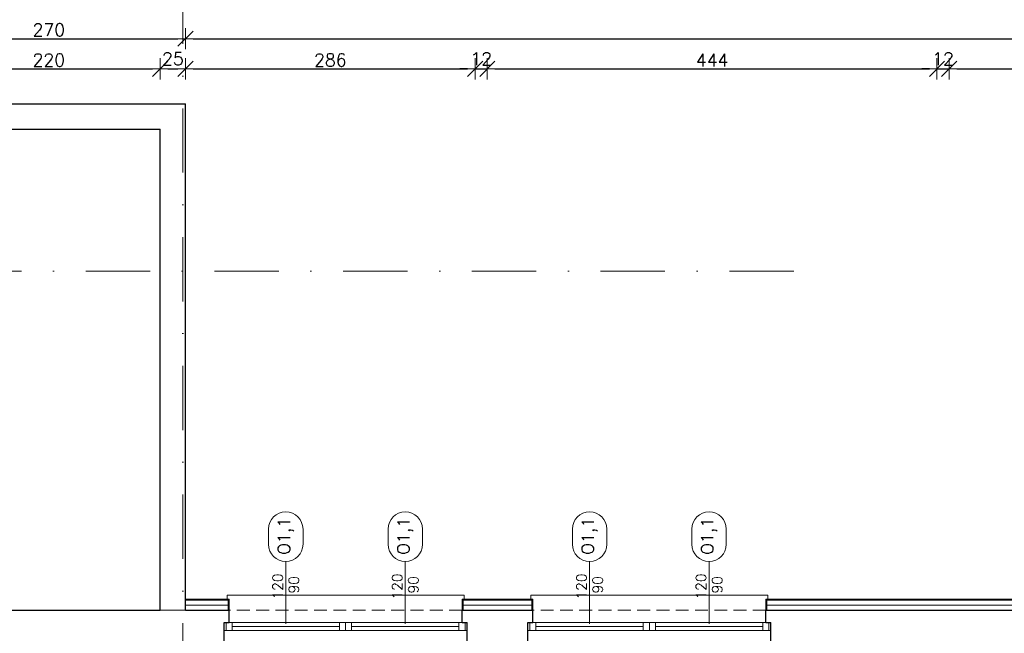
# Model space of a CAD drawing. Header units: millimetres. Extents: x 28291 to 177760, y -399809 to -170937.
# Tile 170 of 256: x 53030 to 54002, y -194336 to -193731. Entities that reach past the tile are written whole.
import ezdxf
from ezdxf.enums import TextEntityAlignment as Align

# ---------------------------------------------------------------- set-up
doc = ezdxf.new("R2010")
doc.units = ezdxf.units.MM
doc.linetypes.add('DASHDOT', pattern=[25.4, 12.7, -6.35, 0, -6.35])
doc.linetypes.add('HIDDEN', pattern=[9.525, 6.35, -3.175])
doc.layers.get('0').update_dxf_attribs({"lineweight": 0})
for name, color, linetype, lineweight, true_color in [('!! 0_ Istn-okna - wymienione', 9, 'Continuous', 13, 0x808080), ('!! 0_Opis_okna - zrealizowane', 7, 'Continuous', 15, 0xb3b3b3), ('!! 1_tynk zewn nowy wykon.', 7, 'Continuous', 13, 0x949494), ('!! 2_remont ocieplenie wykon', 7, 'Continuous', 13, 0x949494)]:
    doc.layers.add(name, color=color, linetype=linetype, lineweight=lineweight, true_color=true_color)
for name, color, linetype, lineweight in [('!! 0_ Istn-sciany', 3, 'Continuous', 30), ('!! 0_ Istn-widok', 1, 'Continuous', 15), ('!! 0_Istn-cienka', 4, 'Continuous', 9), ('!! wymiary osi', 250, 'Continuous', 9), ('0-osie-liniA', 14, 'DASHDOT', 5)]:
    doc.layers.add(name, color=color, linetype=linetype, lineweight=lineweight)
doc.styles.add('ARCHETYP', font='romans.shx', dxfattribs={"height": 15})
doc.styles.add('TXT', font='simplex.shx')
doc.linetypes.add('ZIGZAG', pattern='A,0.00254,-5.08,[131,ltypeshp.shx,S=5.08,R=0,X=-5.08,Y=0],-10.16,[131,ltypeshp.shx,S=5.08,R=180,X=5.08,Y=0],-5.08', length=20.32254)
doc.dimstyles.new('DIM50', dxfattribs={"dimscale": 5, "dimtxt": 2.5, "dimasz": 1.5, "dimexe": 0, "dimexo": 0, "dimgap": 0.5, "dimtad": 1, "dimdec": 4, "dimrnd": 0.5, "dimdsep": 46, "dimtxsty": 'TXT', "dimblk1": 'TICK1', "dimblk2": 'TICK1', "dimsah": 1, "dimcen": 0, "dimse1": 1, "dimse2": 1, "dimclrd": 1, "dimclre": 7, "dimclrt": 9, "dimadec": 0, "dimazin": 0, "dimtfac": 1, "dimtdec": 4, "dimtmove": 2, "dimatfit": 3, "dimldrblk": 'TICK1', "dimfxl": 1, "dimtolj": 1, "dimarcsym": 0})

# ---------------------------------------------------------------- blocks, each defined once
blk = doc.blocks.new('BLOK OSI')
at = {"layer": '0-osie-liniA', "ltscale": 5}
for points in [[(53191.21142, -193626.89479), (53191.21142, -199860.81919)], [(51570.03302, -194041.7797), (53810.60983, -194041.7797)]]:
    blk.add_lwpolyline(points, dxfattribs=at)
blk = doc.blocks.new('1_ok-opis')
blk.add_line((0, 111.61), (0, 50))
for points in [[(-17, 128.61), (-17, 143.61)], [(17, 128.61), (17, 143.61)]]:
    blk.add_lwpolyline(points)
for centre, start, end in [((0, 143.61), 0, 180), ((0, 128.61), 180, 0)]:
    blk.add_arc(centre, 17, start, end)
at = {"style": 'ARCHETYP'}
for tag, height, rotation, p in [('NR', 12, 90, (0, 136.9)), ('NR', 12, 270, (0, 136.9)), ('SZEROKOŚĆ', 10, 90, (-8, 78.29)), ('WYSOKOŚĆ', 10, 270, (-8, 78.29)), ('WYSOKOŚĆ', 10, 90, (8, 78.29)), ('SZEROKOŚĆ', 10, 270, (8, 78.29))]:
    blk.add_attdef(tag, text='', height=height, rotation=rotation, dxfattribs=at).set_placement(p, align=Align.MIDDLE)
blk = doc.blocks.new('TICK1')
at = {"color": 0}
for p, q in [((0, -1.4), (0, 1.4)), ((0, 0), (-1, 0))]:
    blk.add_line(p, q, dxfattribs=at)
at = {"color": 2}
blk.add_line((-1, -1), (1, 1), dxfattribs=at)
blk = doc.blocks.new('*D2225')
at = {"layer": '!! wymiary osi', "color": 1, "lineweight": -2, "transparency": 16777216}
blk.add_line((52931.21, -193749.32), (53186.21, -193749.32), dxfattribs=at)
at = {"layer": 'DEFPOINTS', "color": 0, "transparency": 16777216}
for p in [(53193.71, -193749.32), (52923.71, -193904.59), (53193.71, -193904.59)]:
    blk.add_point(p, dxfattribs=at)
at = {"layer": '!! wymiary osi', "color": 1, "lineweight": -2, "transparency": 16777216, "xscale": 7.5, "yscale": 7.5, "zscale": 7.5, "rotation": 180}
blk.add_blockref('TICK1', (52923.71, -193749.32), dxfattribs=at)
at = {"layer": '!! wymiary osi', "color": 1, "lineweight": -2, "transparency": 16777216, "xscale": 7.5, "yscale": 7.5, "zscale": 7.5}
blk.add_blockref('TICK1', (53193.71, -193749.32), dxfattribs=at)
at = {"layer": '!! wymiary osi', "color": 9, "transparency": 16777216, "insert": (53058.71, -193740.57), "char_height": 12.5, "attachment_point": 5, "style": 'TXT'}
blk.add_mtext('\\A1;270', dxfattribs=at)
blk = doc.blocks.new('*D2226')
at = {"layer": '!! wymiary osi', "color": 1, "lineweight": -2, "transparency": 16777216}
blk.add_line((53201.21, -193749.32), (55021.21, -193749.32), dxfattribs=at)
at = {"layer": 'DEFPOINTS', "color": 0, "transparency": 16777216}
for p in [(55028.71, -193749.32), (53193.71, -193904.59), (55028.71, -194277.59)]:
    blk.add_point(p, dxfattribs=at)
at = {"layer": '!! wymiary osi', "color": 1, "lineweight": -2, "transparency": 16777216, "xscale": 7.5, "yscale": 7.5, "zscale": 7.5, "rotation": 180}
blk.add_blockref('TICK1', (53193.71, -193749.32), dxfattribs=at)
at = {"layer": '!! wymiary osi', "color": 1, "lineweight": -2, "transparency": 16777216, "xscale": 7.5, "yscale": 7.5, "zscale": 7.5}
blk.add_blockref('TICK1', (55028.71, -193749.32), dxfattribs=at)
at = {"layer": '!! wymiary osi', "color": 9, "transparency": 16777216, "insert": (54111.21, -193740.57), "char_height": 12.5, "attachment_point": 5, "style": 'TXT'}
blk.add_mtext('\\A1;1835', dxfattribs=at)
blk = doc.blocks.new('*D2247')
at = {"layer": '!! wymiary osi', "color": 1, "lineweight": -2, "transparency": 16777216}
blk.add_line((52956.21, -193779.13), (53161.21, -193779.13), dxfattribs=at)
at = {"layer": 'DEFPOINTS', "color": 0, "transparency": 16777216}
for p in [(53168.71, -193779.13), (53168.71, -193813.59), (52948.71, -193966.59)]:
    blk.add_point(p, dxfattribs=at)
at = {"layer": '!! wymiary osi', "color": 1, "lineweight": -2, "transparency": 16777216, "xscale": 7.5, "yscale": 7.5, "zscale": 7.5, "rotation": 180}
blk.add_blockref('TICK1', (52948.71, -193779.13), dxfattribs=at)
at = {"layer": '!! wymiary osi', "color": 1, "lineweight": -2, "transparency": 16777216, "xscale": 7.5, "yscale": 7.5, "zscale": 7.5}
blk.add_blockref('TICK1', (53168.71, -193779.13), dxfattribs=at)
at = {"layer": '!! wymiary osi', "color": 9, "transparency": 16777216, "insert": (53058.71, -193770.38), "char_height": 12.5, "attachment_point": 5, "style": 'TXT'}
blk.add_mtext('\\A1;220', dxfattribs=at)
blk = doc.blocks.new('*D2248')
at = {"layer": '!! wymiary osi', "color": 1, "lineweight": -2, "transparency": 16777216}
blk.add_line((53176.21, -193779.13), (53186.21, -193779.13), dxfattribs=at)
at = {"layer": 'DEFPOINTS', "color": 0, "transparency": 16777216}
for p in [(53193.71, -193779.13), (53168.71, -193813.59), (53193.71, -194288.59)]:
    blk.add_point(p, dxfattribs=at)
at = {"layer": '!! wymiary osi', "color": 1, "lineweight": -2, "transparency": 16777216, "xscale": 7.5, "yscale": 7.5, "zscale": 7.5, "rotation": 180}
blk.add_blockref('TICK1', (53168.71, -193779.13), dxfattribs=at)
at = {"layer": '!! wymiary osi', "color": 1, "lineweight": -2, "transparency": 16777216, "xscale": 7.5, "yscale": 7.5, "zscale": 7.5}
blk.add_blockref('TICK1', (53193.71, -193779.13), dxfattribs=at)
at = {"layer": '!! wymiary osi', "color": 9, "transparency": 16777216, "insert": (53181.21, -193769.13), "char_height": 12.5, "attachment_point": 5, "style": 'TXT'}
blk.add_mtext('\\A1;25', dxfattribs=at)
blk = doc.blocks.new('*D2249')
at = {"layer": '!! wymiary osi', "color": 1, "lineweight": -2, "transparency": 16777216}
blk.add_line((53201.21, -193779.13), (53472.21, -193779.13), dxfattribs=at)
at = {"layer": 'DEFPOINTS', "color": 0, "transparency": 16777216}
for p in [(53479.71, -193779.13), (53193.71, -194288.59), (53479.71, -194326.59)]:
    blk.add_point(p, dxfattribs=at)
at = {"layer": '!! wymiary osi', "color": 1, "lineweight": -2, "transparency": 16777216, "xscale": 7.5, "yscale": 7.5, "zscale": 7.5, "rotation": 180}
blk.add_blockref('TICK1', (53193.71, -193779.13), dxfattribs=at)
at = {"layer": '!! wymiary osi', "color": 1, "lineweight": -2, "transparency": 16777216, "xscale": 7.5, "yscale": 7.5, "zscale": 7.5}
blk.add_blockref('TICK1', (53479.71, -193779.13), dxfattribs=at)
at = {"layer": '!! wymiary osi', "color": 9, "transparency": 16777216, "insert": (53336.71, -193770.38), "char_height": 12.5, "attachment_point": 5, "style": 'TXT'}
blk.add_mtext('\\A1;286', dxfattribs=at)
blk = doc.blocks.new('*D2250')
at = {"layer": '!! wymiary osi', "color": 1, "lineweight": -2, "transparency": 16777216}
for p, q in [((53472.21, -193779.13), (53464.71, -193779.13)), ((53479.71, -193779.13), (53491.71, -193779.13)), ((53499.21, -193779.13), (53506.71, -193779.13))]:
    blk.add_line(p, q, dxfattribs=at)
at = {"layer": 'DEFPOINTS', "color": 0, "transparency": 16777216}
for p in [(53491.71, -193779.13), (53479.71, -194326.59), (53491.71, -194326.59)]:
    blk.add_point(p, dxfattribs=at)
at = {"layer": '!! wymiary osi', "color": 1, "lineweight": -2, "transparency": 16777216, "xscale": 7.5, "yscale": 7.5, "zscale": 7.5}
blk.add_blockref('TICK1', (53479.71, -193779.13), dxfattribs=at)
at = {"layer": '!! wymiary osi', "color": 1, "lineweight": -2, "transparency": 16777216, "xscale": 7.5, "yscale": 7.5, "zscale": 7.5, "rotation": 180}
blk.add_blockref('TICK1', (53491.71, -193779.13), dxfattribs=at)
at = {"layer": '!! wymiary osi', "color": 9, "transparency": 16777216, "insert": (53485.71, -193769.13), "char_height": 12.5, "attachment_point": 5, "style": 'TXT'}
blk.add_mtext('\\A1;12', dxfattribs=at)
blk = doc.blocks.new('*D2251')
at = {"layer": '!! wymiary osi', "color": 1, "lineweight": -2, "transparency": 16777216}
blk.add_line((53499.21, -193779.13), (53928.21, -193779.13), dxfattribs=at)
at = {"layer": 'DEFPOINTS', "color": 0, "transparency": 16777216}
for p in [(53935.71, -193779.13), (53491.71, -194326.59), (53935.71, -194326.59)]:
    blk.add_point(p, dxfattribs=at)
at = {"layer": '!! wymiary osi', "color": 1, "lineweight": -2, "transparency": 16777216, "xscale": 7.5, "yscale": 7.5, "zscale": 7.5, "rotation": 180}
blk.add_blockref('TICK1', (53491.71, -193779.13), dxfattribs=at)
at = {"layer": '!! wymiary osi', "color": 1, "lineweight": -2, "transparency": 16777216, "xscale": 7.5, "yscale": 7.5, "zscale": 7.5}
blk.add_blockref('TICK1', (53935.71, -193779.13), dxfattribs=at)
at = {"layer": '!! wymiary osi', "color": 9, "transparency": 16777216, "insert": (53713.71, -193770.38), "char_height": 12.5, "attachment_point": 5, "style": 'TXT'}
blk.add_mtext('\\A1;444', dxfattribs=at)
blk = doc.blocks.new('*D2252')
at = {"layer": '!! wymiary osi', "color": 1, "lineweight": -2, "transparency": 16777216}
for p, q in [((53928.21, -193779.13), (53920.71, -193779.13)), ((53935.71, -193779.13), (53947.71, -193779.13)), ((53955.21, -193779.13), (53962.71, -193779.13))]:
    blk.add_line(p, q, dxfattribs=at)
at = {"layer": 'DEFPOINTS', "color": 0, "transparency": 16777216}
for p in [(53947.71, -193779.13), (53935.71, -194326.59), (53947.71, -194326.59)]:
    blk.add_point(p, dxfattribs=at)
at = {"layer": '!! wymiary osi', "color": 1, "lineweight": -2, "transparency": 16777216, "xscale": 7.5, "yscale": 7.5, "zscale": 7.5}
blk.add_blockref('TICK1', (53935.71, -193779.13), dxfattribs=at)
at = {"layer": '!! wymiary osi', "color": 1, "lineweight": -2, "transparency": 16777216, "xscale": 7.5, "yscale": 7.5, "zscale": 7.5, "rotation": 180}
blk.add_blockref('TICK1', (53947.71, -193779.13), dxfattribs=at)
at = {"layer": '!! wymiary osi', "color": 9, "transparency": 16777216, "insert": (53941.71, -193769.13), "char_height": 12.5, "attachment_point": 5, "style": 'TXT'}
blk.add_mtext('\\A1;12', dxfattribs=at)
blk = doc.blocks.new('*D2253')
at = {"layer": '!! wymiary osi', "color": 1, "lineweight": -2, "transparency": 16777216}
blk.add_line((53955.21, -193779.13), (54372.21, -193779.13), dxfattribs=at)
at = {"layer": 'DEFPOINTS', "color": 0, "transparency": 16777216}
for p in [(54379.71, -193779.13), (53947.71, -194326.59), (54379.71, -194326.59)]:
    blk.add_point(p, dxfattribs=at)
at = {"layer": '!! wymiary osi', "color": 1, "lineweight": -2, "transparency": 16777216, "xscale": 7.5, "yscale": 7.5, "zscale": 7.5, "rotation": 180}
blk.add_blockref('TICK1', (53947.71, -193779.13), dxfattribs=at)
at = {"layer": '!! wymiary osi', "color": 1, "lineweight": -2, "transparency": 16777216, "xscale": 7.5, "yscale": 7.5, "zscale": 7.5}
blk.add_blockref('TICK1', (54379.71, -193779.13), dxfattribs=at)
at = {"layer": '!! wymiary osi', "color": 9, "transparency": 16777216, "insert": (54163.71, -193770.38), "char_height": 12.5, "attachment_point": 5, "style": 'TXT'}
blk.add_mtext('\\A1;432', dxfattribs=at)

msp = doc.modelspace()

# ---------------------------------------------------------------- linework, layer by layer
at = {"layer": '!! 0_ Istn-okna - wymienione'}
for points in [[(53231.71142, -194325.5883), (53471.71142, -194325.5883)], [(53231.71142, -194333.5883), (53471.71142, -194333.5883)], [(53239.71142, -194329.5883), (53345.71142, -194329.5883)], [(53357.71142, -194329.5883), (53463.71142, -194329.5883)], [(53531.71142, -194325.5883), (53771.71142, -194325.5883)], [(53531.71142, -194333.5883), (53771.71142, -194333.5883)], [(53539.71142, -194329.5883), (53645.71142, -194329.5883)], [(53657.71142, -194329.5883), (53763.71142, -194329.5883)]]:
    msp.add_lwpolyline(points, dxfattribs=at)
for points in [[(53233.71142, -194325.5883), (53239.71142, -194325.5883), (53239.71142, -194333.5883), (53233.71142, -194333.5883)], [(53345.71142, -194325.5883), (53351.71142, -194325.5883), (53351.71142, -194333.5883), (53345.71142, -194333.5883)], [(53351.71142, -194325.5883), (53357.71142, -194325.5883), (53357.71142, -194333.5883), (53351.71142, -194333.5883)], [(53463.71142, -194325.5883), (53469.71142, -194325.5883), (53469.71142, -194333.5883), (53463.71142, -194333.5883)], [(53533.71142, -194325.5883), (53539.71142, -194325.5883), (53539.71142, -194333.5883), (53533.71142, -194333.5883)], [(53645.71142, -194325.5883), (53651.71142, -194325.5883), (53651.71142, -194333.5883), (53645.71142, -194333.5883)], [(53651.71142, -194325.5883), (53657.71142, -194325.5883), (53657.71142, -194333.5883), (53651.71142, -194333.5883)], [(53763.71142, -194325.5883), (53769.71142, -194325.5883), (53769.71142, -194333.5883), (53763.71142, -194333.5883)]]:
    msp.add_lwpolyline(points, close=True, dxfattribs=at)
at = {"layer": '!! 0_ Istn-sciany'}
for points in [[(52923.71142, -193813.5883), (53193.71142, -193813.5883)], [(53193.71142, -194313.5883), (53193.71142, -193813.5883)], [(52948.71142, -193838.5883), (53168.71142, -193838.5883)], [(53168.71142, -194313.5883), (53168.71142, -193838.5883)], [(52948.71142, -194313.5883), (53168.71142, -194313.5883)], [(53193.71142, -194313.5883), (53236.71142, -194313.5883)], [(53236.71142, -194325.5883), (53236.71142, -194313.5883)], [(53466.71142, -194313.5883), (53536.71142, -194313.5883)], [(53466.71142, -194325.5883), (53466.71142, -194313.5883)], [(53536.71142, -194325.5883), (53536.71142, -194313.5883)], [(53766.71142, -194313.5883), (54136.71142, -194313.5883)], [(53766.71142, -194325.5883), (53766.71142, -194313.5883)], [(53231.71142, -194325.5883), (53236.71142, -194325.5883)], [(53231.71142, -194351.5883), (53231.71142, -194325.5883)], [(53466.71142, -194325.5883), (53471.71142, -194325.5883)], [(53471.71142, -194351.5883), (53471.71142, -194325.5883)], [(53531.71142, -194325.5883), (53536.71142, -194325.5883)], [(53531.71142, -194351.5883), (53531.71142, -194325.5883)], [(53766.71142, -194325.5883), (53771.71142, -194325.5883)], [(53771.71142, -194351.5883), (53771.71142, -194325.5883)]]:
    msp.add_lwpolyline(points, dxfattribs=at)
at = {"layer": '!! 0_ Istn-widok'}
for points in [[(53468.71142, -194298.5883), (53234.71142, -194298.5883)], [(53234.71142, -194303.5883), (53234.71142, -194298.5883)], [(53468.71142, -194303.5883), (53468.71142, -194298.5883)], [(53768.71142, -194298.5883), (53534.71142, -194298.5883)], [(53534.71142, -194303.5883), (53534.71142, -194298.5883)], [(53768.71142, -194303.5883), (53768.71142, -194298.5883)], [(53168.71142, -194313.5883), (53193.71142, -194313.5883)]]:
    msp.add_lwpolyline(points, dxfattribs=at)
at = {"layer": '!! 0_Istn-cienka', "linetype": 'HIDDEN', "ltscale": 2}
for points in [[(53466.71142, -194313.5883), (53236.71142, -194313.5883)], [(53766.71142, -194313.5883), (53536.71142, -194313.5883)]]:
    msp.add_lwpolyline(points, dxfattribs=at)
at = {"layer": '!! 1_tynk zewn nowy wykon.'}
for points in [[(53236.71142, -194302.5883), (53193.71142, -194302.5883)], [(53236.71142, -194303.5883), (53193.71142, -194303.5883)], [(53235.71142, -194313.5883), (53235.71142, -194302.5883)], [(53236.71142, -194313.5883), (53236.71142, -194302.5883)], [(53466.71142, -194313.5883), (53466.71142, -194302.5883)], [(53536.71142, -194302.5883), (53466.71142, -194302.5883)], [(53536.71142, -194303.5883), (53466.71142, -194303.5883)], [(53467.71142, -194313.5883), (53467.71142, -194302.5883)], [(53535.71142, -194313.5883), (53535.71142, -194302.5883)], [(53536.71142, -194313.5883), (53536.71142, -194302.5883)], [(53766.71142, -194313.5883), (53766.71142, -194302.5883)], [(54136.71142, -194302.5883), (53766.71142, -194302.5883)], [(54136.71142, -194303.5883), (53766.71142, -194303.5883)], [(53767.71142, -194313.5883), (53767.71142, -194302.5883)]]:
    msp.add_lwpolyline(points, dxfattribs=at)
at = {"layer": '!! 2_remont ocieplenie wykon', "linetype": 'ZIGZAG', "ltscale": 0.75}
for points in [[(53236.71142, -194308.5883), (53193.71142, -194308.5883)], [(53536.71142, -194308.5883), (53466.71142, -194308.5883)], [(54136.71142, -194308.5883), (53766.71142, -194308.5883)]]:
    msp.add_lwpolyline(points, dxfattribs=at)

# ---------------------------------------------------------------- block references
at = {"layer": '!! 0_ Istn-sciany'}
msp.add_blockref('BLOK OSI', (0, 63), dxfattribs=at)
at = {"layer": '!! 0_Opis_okna - zrealizowane'}
ref = msp.add_blockref('1_ok-opis', (53292.71142, -194377.11446), dxfattribs=at)
ref.add_attrib('WYSOKOŚĆ', '90', dxfattribs={"layer": '0', "height": 10, "rotation": 90, "style": 'ARCHETYP'}).set_placement((53300.71142, -194288.39405), align=Align.MIDDLE)
ref.add_attrib('SZEROKOŚĆ', '120', dxfattribs={"layer": '0', "height": 10, "rotation": 90, "style": 'ARCHETYP'}).set_placement((53284.71142, -194290.16751), align=Align.MIDDLE)
ref.add_attrib('NR', 'O1,1', dxfattribs={"layer": '0', "height": 12, "rotation": 90, "style": 'ARCHETYP'}).set_placement((53292.71142, -194240.21302), align=Align.MIDDLE)
ref = msp.add_blockref('1_ok-opis', (53410.71142, -194377.11446), dxfattribs=at)
ref.add_attrib('WYSOKOŚĆ', '90', dxfattribs={"layer": '0', "height": 10, "rotation": 90, "style": 'ARCHETYP'}).set_placement((53418.71142, -194288.39405), align=Align.MIDDLE)
ref.add_attrib('SZEROKOŚĆ', '120', dxfattribs={"layer": '0', "height": 10, "rotation": 90, "style": 'ARCHETYP'}).set_placement((53402.71142, -194290.16751), align=Align.MIDDLE)
ref.add_attrib('NR', 'O1,1', dxfattribs={"layer": '0', "height": 12, "rotation": 90, "style": 'ARCHETYP'}).set_placement((53410.71142, -194240.21302), align=Align.MIDDLE)
ref = msp.add_blockref('1_ok-opis', (53592.71142, -194377.11446), dxfattribs=at)
ref.add_attrib('WYSOKOŚĆ', '90', dxfattribs={"layer": '0', "height": 10, "rotation": 90, "style": 'ARCHETYP'}).set_placement((53600.71142, -194288.39405), align=Align.MIDDLE)
ref.add_attrib('SZEROKOŚĆ', '120', dxfattribs={"layer": '0', "height": 10, "rotation": 90, "style": 'ARCHETYP'}).set_placement((53584.71142, -194290.16751), align=Align.MIDDLE)
ref.add_attrib('NR', 'O1,1', dxfattribs={"layer": '0', "height": 12, "rotation": 90, "style": 'ARCHETYP'}).set_placement((53592.71142, -194240.21302), align=Align.MIDDLE)
ref = msp.add_blockref('1_ok-opis', (53710.71142, -194377.11446), dxfattribs=at)
ref.add_attrib('WYSOKOŚĆ', '90', dxfattribs={"layer": '0', "height": 10, "rotation": 90, "style": 'ARCHETYP'}).set_placement((53718.71142, -194288.39405), align=Align.MIDDLE)
ref.add_attrib('SZEROKOŚĆ', '120', dxfattribs={"layer": '0', "height": 10, "rotation": 90, "style": 'ARCHETYP'}).set_placement((53702.71142, -194290.16751), align=Align.MIDDLE)
ref.add_attrib('NR', 'O1,1', dxfattribs={"layer": '0', "height": 12, "rotation": 90, "style": 'ARCHETYP'}).set_placement((53710.71142, -194240.21302), align=Align.MIDDLE)

# ---------------------------------------------------------------- dimensions: what is measured, and where the dimension line sits
at = {"layer": '!! wymiary osi'}
for base, p1, p2, picture, middle in [((53193.71142, -193749.32362), (52923.71142, -193904.5883), (53193.71142, -193904.5883), '*D2225', (53058.71142, -193740.57362)), ((55028.71142, -193749.32362), (53193.71142, -193904.5883), (55028.71142, -194277.5883), '*D2226', (54111.21142, -193740.57362)), ((53193.71142, -193779.12584), (53168.71142, -193813.5883), (53193.71142, -194288.5883), '*D2248', (53181.21142, -193769.12584)), ((53491.71142, -193779.12584), (53479.71142, -194326.5883), (53491.71142, -194326.5883), '*D2250', (53485.71142, -193769.12584)), ((53947.71142, -193779.12584), (53935.71142, -194326.5883), (53947.71142, -194326.5883), '*D2252', (53941.71142, -193769.12584)), ((53168.71142, -193779.12584), (52948.71142, -193966.5883), (53168.71142, -193813.5883), '*D2247', (53058.71142, -193770.37584)), ((53479.71142, -193779.12584), (53193.71142, -194288.5883), (53479.71142, -194326.5883), '*D2249', (53336.71142, -193770.37584)), ((53935.71142, -193779.12584), (53491.71142, -194326.5883), (53935.71142, -194326.5883), '*D2251', (53713.71142, -193770.37584)), ((54379.71142, -193779.12584), (53947.71142, -194326.5883), (54379.71142, -194326.5883), '*D2253', (54163.71142, -193770.37584))]:
    dim = msp.add_linear_dim(base=base, p1=p1, p2=p2, dimstyle='DIM50', dxfattribs=at)
    dim.commit()
    dim.dimension.update_dxf_attribs({"geometry": picture, "text_midpoint": middle})

doc.saveas('drawing.dxf')
